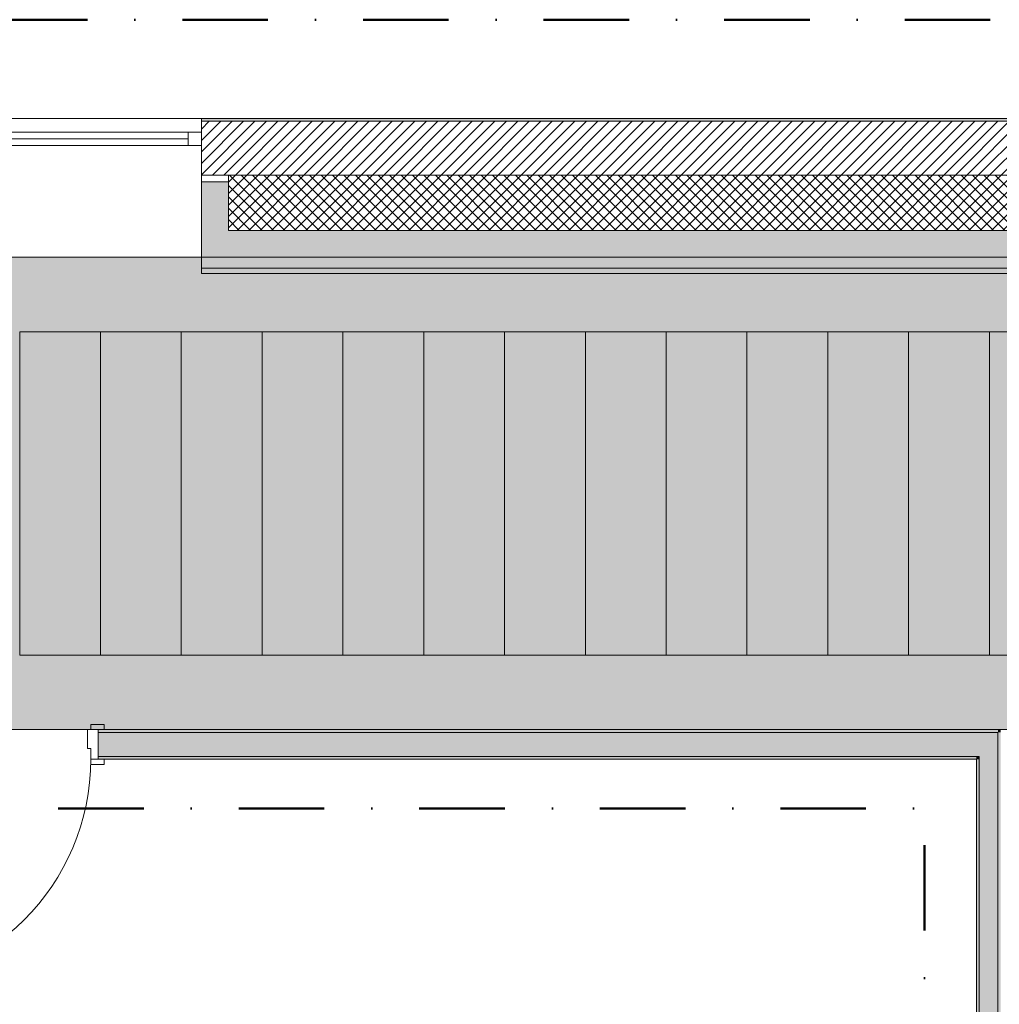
# Model space of a CAD drawing. Header units: millimetres. Extents: x -40968 to 13979, y -19284 to 4746.
# Tile 29 of 29: x -26670 to -23033, y 1090 to 4746. Entities that reach past the tile are written whole.
import ezdxf

# ---------------------------------------------------------------- set-up
doc = ezdxf.new("R2010")
doc.units = ezdxf.units.MM
doc.header["$MEASUREMENT"] = 0
doc.linetypes.add('Punto & Rayas', pattern=[670.277762, 317.5, -176.388889, 0, -176.388874])
for name, color, linetype, lineweight, true_color in [('01_2D_Ambit_Pluma_Nº__242', 7, 'Continuous', 50, 0xfb0013), ('07_CR_Cel Ras pladur_Pluma_Nº__102', 7, 'Continuous', 5, 0xcccccc), ('12_FAÇ_Façana_Pluma_Nº__102', 7, 'Continuous', 5, 0xcccccc), ('12_FAÇ_Façana_Pluma_Nº__174', 7, 'Continuous', 13, 0xe4ad2c), ('12_FAÇ_Façana_Pluma_Nº__176', 7, 'Continuous', 15, 0x93a0c6), ('12_FAÇ_Façana_Pluma_Nº__43', 7, 'Continuous', 5, 0xa4a4a6), ('Nuevo_07_CR_Cel Ras_lames_Pluma_Nº__177', 7, 'Continuous', 15, 0xf7e046), ('Nuevo_08_E_Envans secs_Pluma_Nº__176', 7, 'Continuous', 15, 0x93a0c6), ('Puertas Archicad_Pluma_Nº__3', 7, 'Continuous', 5, 0xa4a4a4), ('Ventanas Archicad_Pluma_Nº__23', 7, 'Continuous', 5, 0xa4a4a6), ('Ventanas Archicad_Pluma_Nº__3', 7, 'Continuous', 5, 0xa4a4a4), ('Ventanas Archicad_Pluma_Nº__43', 7, 'Continuous', 5, 0xa4a4a6)]:
    doc.layers.add(name, color=color, linetype=linetype, lineweight=lineweight, true_color=true_color)
for name, color, linetype in [('07_CR_Cel Ras pladur', 7, 'Continuous'), ('12_FAÇ_Façana', 7, 'Continuous'), ('Nuevo_07_CR_Cel Ras_lames', 7, 'Continuous'), ('Nuevo_08_E_Envans secs', 7, 'Continuous'), ('Puertas Archicad', 7, 'Continuous'), ('Ventanas Archicad', 7, 'Continuous')]:
    doc.layers.add(name, color=color, linetype=linetype)
for name, color, linetype, lineweight in [('12_FAÇ_Façana_Pluma_Nº__2', 8, 'Continuous', 5), ('12_FAÇ_Façana_Pluma_Nº__7', 7, 'Continuous', 5), ('Nuevo_07_CR_Cel Ras_lames_Pluma_Nº__20', 1, 'Continuous', 5), ('Nuevo_08_E_Envans secs_Pluma_Nº__7', 7, 'Continuous', 5), ('Puertas Archicad_Pluma_Nº__1', 7, 'Continuous', 5), ('Puertas Archicad_Pluma_Nº__7', 7, 'Continuous', 5), ('Ventanas Archicad_Pluma_Nº__7', 7, 'Continuous', 5)]:
    doc.layers.add(name, color=color, linetype=linetype, lineweight=lineweight)

# ---------------------------------------------------------------- blocks, each defined once
blk = doc.blocks.new('Forjado_1_2', base_point=(-28277.4, 2109.6))
at = {"layer": '07_CR_Cel Ras pladur_Pluma_Nº__102', "linetype": 'Continuous', "lineweight": 0, "true_color": 0x333333}
blk.add_hatch(color=250, dxfattribs=at).paths.add_polyline_path([(-28277.4, 2109.6), (7879.6, 2109.6), (7879.6, 3863.5), (-28277.4, 3863.5)])
at = {"layer": '07_CR_Cel Ras pladur_Pluma_Nº__102', "color": 254, "linetype": 'Continuous', "lineweight": 5, "true_color": 0xcccccc, "flags": 128}
blk.add_lwpolyline([(-28277.4, 2109.6), (7879.6, 2109.6), (7879.6, 3863.5), (-28277.4, 3863.5)], close=True, dxfattribs=at)
blk = doc.blocks.new('Forjado_144_2', base_point=(-26670.2, 3586.5))
at = {"layer": 'Nuevo_07_CR_Cel Ras_lames_Pluma_Nº__177', "linetype": 'Continuous', "lineweight": 0, "true_color": 0x3d3811}
blk.add_hatch(color=48, dxfattribs=at).paths.add_polyline_path([(-26670.2, 3586.5), (-26670.2, 2386.5), (-26370.2, 2386.5), (-26370.2, 3586.5)])
at = {"layer": 'Nuevo_07_CR_Cel Ras_lames_Pluma_Nº__20', "color": 1, "linetype": 'Continuous', "lineweight": 5, "flags": 128}
blk.add_lwpolyline([(-26670.2, 3586.5), (-26670.2, 2386.5), (-26370.2, 2386.5), (-26370.2, 3586.5)], close=True, dxfattribs=at)
blk = doc.blocks.new('Forjado_145_2', base_point=(-26370.2, 3586.5))
at = {"layer": 'Nuevo_07_CR_Cel Ras_lames_Pluma_Nº__177', "linetype": 'Continuous', "lineweight": 0, "true_color": 0x3d3811}
blk.add_hatch(color=48, dxfattribs=at).paths.add_polyline_path([(-26370.2, 3586.5), (-26370.2, 2386.5), (-26070.2, 2386.5), (-26070.2, 3586.5)])
at = {"layer": 'Nuevo_07_CR_Cel Ras_lames_Pluma_Nº__20', "color": 1, "linetype": 'Continuous', "lineweight": 5, "flags": 128}
blk.add_lwpolyline([(-26370.2, 3586.5), (-26370.2, 2386.5), (-26070.2, 2386.5), (-26070.2, 3586.5)], close=True, dxfattribs=at)
blk = doc.blocks.new('Forjado_146_2', base_point=(-26070.2, 3586.5))
at = {"layer": 'Nuevo_07_CR_Cel Ras_lames_Pluma_Nº__177', "linetype": 'Continuous', "lineweight": 0, "true_color": 0x3d3811}
blk.add_hatch(color=48, dxfattribs=at).paths.add_polyline_path([(-26070.2, 3586.5), (-26070.2, 2386.5), (-25770.2, 2386.5), (-25770.2, 3586.5)])
at = {"layer": 'Nuevo_07_CR_Cel Ras_lames_Pluma_Nº__20', "color": 1, "linetype": 'Continuous', "lineweight": 5, "flags": 128}
blk.add_lwpolyline([(-26070.2, 3586.5), (-26070.2, 2386.5), (-25770.2, 2386.5), (-25770.2, 3586.5)], close=True, dxfattribs=at)
blk = doc.blocks.new('Forjado_147_2', base_point=(-25770.2, 3586.5))
at = {"layer": 'Nuevo_07_CR_Cel Ras_lames_Pluma_Nº__177', "linetype": 'Continuous', "lineweight": 0, "true_color": 0x3d3811}
blk.add_hatch(color=48, dxfattribs=at).paths.add_polyline_path([(-25770.2, 3586.5), (-25770.2, 2386.5), (-25470.2, 2386.5), (-25470.2, 3586.5)])
at = {"layer": 'Nuevo_07_CR_Cel Ras_lames_Pluma_Nº__20', "color": 1, "linetype": 'Continuous', "lineweight": 5, "flags": 128}
blk.add_lwpolyline([(-25770.2, 3586.5), (-25770.2, 2386.5), (-25470.2, 2386.5), (-25470.2, 3586.5)], close=True, dxfattribs=at)
blk = doc.blocks.new('Forjado_149_2', base_point=(-25470.2, 3586.5))
at = {"layer": 'Nuevo_07_CR_Cel Ras_lames_Pluma_Nº__177', "linetype": 'Continuous', "lineweight": 0, "true_color": 0x3d3811}
blk.add_hatch(color=48, dxfattribs=at).paths.add_polyline_path([(-25470.2, 3586.5), (-25470.2, 2386.5), (-25170.2, 2386.5), (-25170.2, 3586.5)])
at = {"layer": 'Nuevo_07_CR_Cel Ras_lames_Pluma_Nº__20', "color": 1, "linetype": 'Continuous', "lineweight": 5, "flags": 128}
blk.add_lwpolyline([(-25470.2, 3586.5), (-25470.2, 2386.5), (-25170.2, 2386.5), (-25170.2, 3586.5)], close=True, dxfattribs=at)
blk = doc.blocks.new('Forjado_150_2', base_point=(-25170.2, 3586.5))
at = {"layer": 'Nuevo_07_CR_Cel Ras_lames_Pluma_Nº__177', "linetype": 'Continuous', "lineweight": 0, "true_color": 0x3d3811}
blk.add_hatch(color=48, dxfattribs=at).paths.add_polyline_path([(-25170.2, 3586.5), (-25170.2, 2386.5), (-24870.2, 2386.5), (-24870.2, 3586.5)])
at = {"layer": 'Nuevo_07_CR_Cel Ras_lames_Pluma_Nº__20', "color": 1, "linetype": 'Continuous', "lineweight": 5, "flags": 128}
blk.add_lwpolyline([(-25170.2, 3586.5), (-25170.2, 2386.5), (-24870.2, 2386.5), (-24870.2, 3586.5)], close=True, dxfattribs=at)
blk = doc.blocks.new('Forjado_151_2', base_point=(-24870.2, 3586.5))
at = {"layer": 'Nuevo_07_CR_Cel Ras_lames_Pluma_Nº__177', "linetype": 'Continuous', "lineweight": 0, "true_color": 0x3d3811}
blk.add_hatch(color=48, dxfattribs=at).paths.add_polyline_path([(-24870.2, 3586.5), (-24870.2, 2386.5), (-24570.2, 2386.5), (-24570.2, 3586.5)])
at = {"layer": 'Nuevo_07_CR_Cel Ras_lames_Pluma_Nº__20', "color": 1, "linetype": 'Continuous', "lineweight": 5, "flags": 128}
blk.add_lwpolyline([(-24870.2, 3586.5), (-24870.2, 2386.5), (-24570.2, 2386.5), (-24570.2, 3586.5)], close=True, dxfattribs=at)
blk = doc.blocks.new('Forjado_152_2', base_point=(-24570.2, 3586.5))
at = {"layer": 'Nuevo_07_CR_Cel Ras_lames_Pluma_Nº__177', "linetype": 'Continuous', "lineweight": 0, "true_color": 0x3d3811}
blk.add_hatch(color=48, dxfattribs=at).paths.add_polyline_path([(-24570.2, 3586.5), (-24570.2, 2386.5), (-24270.2, 2386.5), (-24270.2, 3586.5)])
at = {"layer": 'Nuevo_07_CR_Cel Ras_lames_Pluma_Nº__20', "color": 1, "linetype": 'Continuous', "lineweight": 5, "flags": 128}
blk.add_lwpolyline([(-24570.2, 3586.5), (-24570.2, 2386.5), (-24270.2, 2386.5), (-24270.2, 3586.5)], close=True, dxfattribs=at)
blk = doc.blocks.new('Forjado_153_2', base_point=(-24270.2, 3586.5))
at = {"layer": 'Nuevo_07_CR_Cel Ras_lames_Pluma_Nº__177', "linetype": 'Continuous', "lineweight": 0, "true_color": 0x3d3811}
blk.add_hatch(color=48, dxfattribs=at).paths.add_polyline_path([(-24270.2, 3586.5), (-24270.2, 2386.5), (-23970.2, 2386.5), (-23970.2, 3586.5)])
at = {"layer": 'Nuevo_07_CR_Cel Ras_lames_Pluma_Nº__20', "color": 1, "linetype": 'Continuous', "lineweight": 5, "flags": 128}
blk.add_lwpolyline([(-24270.2, 3586.5), (-24270.2, 2386.5), (-23970.2, 2386.5), (-23970.2, 3586.5)], close=True, dxfattribs=at)
blk = doc.blocks.new('Forjado_154_2', base_point=(-23970.2, 3586.5))
at = {"layer": 'Nuevo_07_CR_Cel Ras_lames_Pluma_Nº__177', "linetype": 'Continuous', "lineweight": 0, "true_color": 0x3d3811}
blk.add_hatch(color=48, dxfattribs=at).paths.add_polyline_path([(-23970.2, 3586.5), (-23970.2, 2386.5), (-23670.2, 2386.5), (-23670.2, 3586.5)])
at = {"layer": 'Nuevo_07_CR_Cel Ras_lames_Pluma_Nº__20', "color": 1, "linetype": 'Continuous', "lineweight": 5, "flags": 128}
blk.add_lwpolyline([(-23970.2, 3586.5), (-23970.2, 2386.5), (-23670.2, 2386.5), (-23670.2, 3586.5)], close=True, dxfattribs=at)
blk = doc.blocks.new('Forjado_155_2', base_point=(-23670.2, 3586.5))
at = {"layer": 'Nuevo_07_CR_Cel Ras_lames_Pluma_Nº__177', "linetype": 'Continuous', "lineweight": 0, "true_color": 0x3d3811}
blk.add_hatch(color=48, dxfattribs=at).paths.add_polyline_path([(-23670.2, 3586.5), (-23670.2, 2386.5), (-23370.2, 2386.5), (-23370.2, 3586.5)])
at = {"layer": 'Nuevo_07_CR_Cel Ras_lames_Pluma_Nº__20', "color": 1, "linetype": 'Continuous', "lineweight": 5, "flags": 128}
blk.add_lwpolyline([(-23670.2, 3586.5), (-23670.2, 2386.5), (-23370.2, 2386.5), (-23370.2, 3586.5)], close=True, dxfattribs=at)
blk = doc.blocks.new('Forjado_156_2', base_point=(-23370.2, 3586.5))
at = {"layer": 'Nuevo_07_CR_Cel Ras_lames_Pluma_Nº__177', "linetype": 'Continuous', "lineweight": 0, "true_color": 0x3d3811}
blk.add_hatch(color=48, dxfattribs=at).paths.add_polyline_path([(-23370.2, 3586.5), (-23370.2, 2386.5), (-23070.2, 2386.5), (-23070.2, 3586.5)])
at = {"layer": 'Nuevo_07_CR_Cel Ras_lames_Pluma_Nº__20', "color": 1, "linetype": 'Continuous', "lineweight": 5, "flags": 128}
blk.add_lwpolyline([(-23370.2, 3586.5), (-23370.2, 2386.5), (-23070.2, 2386.5), (-23070.2, 3586.5)], close=True, dxfattribs=at)
blk = doc.blocks.new('Forjado_157_2', base_point=(-23070.2, 3586.5))
at = {"layer": 'Nuevo_07_CR_Cel Ras_lames_Pluma_Nº__177', "linetype": 'Continuous', "lineweight": 0, "true_color": 0x3d3811}
blk.add_hatch(color=48, dxfattribs=at).paths.add_polyline_path([(-23070.2, 3586.5), (-23070.2, 2386.5), (-22770.2, 2386.5), (-22770.2, 3586.5)])
at = {"layer": 'Nuevo_07_CR_Cel Ras_lames_Pluma_Nº__20', "color": 1, "linetype": 'Continuous', "lineweight": 5, "flags": 128}
blk.add_lwpolyline([(-23070.2, 3586.5), (-23070.2, 2386.5), (-22770.2, 2386.5), (-22770.2, 3586.5)], close=True, dxfattribs=at)
blk = doc.blocks.new('Ventana Vertical Multi-Faja 27_2')
at = {"layer": 'Ventanas Archicad_Pluma_Nº__23', "color": 253, "linetype": 'Continuous', "lineweight": 5, "true_color": 0xa4a4a6}
for p, q in [((-600, 0), (-550, 0)), ((-550, 0), (-550, -50)), ((550, -50), (550, 0)), ((550, 0), (600, 0)), ((-550, -50), (-600, -50)), ((600, -50), (550, -50))]:
    blk.add_line(p, q, dxfattribs=at)
at = {"layer": 'Ventanas Archicad_Pluma_Nº__3', "color": 253, "linetype": 'Continuous', "lineweight": 5, "true_color": 0xa4a4a4}
for p, q in [((-600, 50), (600, 50)), ((-550, 0), (550, 0)), ((-550, -25), (550, -25)), ((550, -50), (-550, -50)), ((-600, -465), (600, -465))]:
    blk.add_line(p, q, dxfattribs=at)
at = {"layer": 'Ventanas Archicad_Pluma_Nº__43', "color": 253, "linetype": 'Continuous', "lineweight": 5, "true_color": 0xa4a4a6}
for p, q in [((-600, -160), (-600, -185)), ((600, -160), (600, -185))]:
    blk.add_line(p, q, dxfattribs=at)
at = {"layer": 'Ventanas Archicad_Pluma_Nº__7', "color": 7, "linetype": 'Continuous', "lineweight": 5}
for p, q in [((-600, 50), (-600, 40)), ((-600, 40), (-600, 0)), ((600, 50), (600, 40)), ((600, 40), (600, 0)), ((-600, 0), (-600, -50)), ((-600, 0), (-600, -50)), ((600, 0), (600, -50)), ((600, 0), (600, -50)), ((-600, -50), (-600, -160)), ((600, -50), (600, -160)), ((-600, -185), (-600, -365)), ((-600, -185), (-600, -365)), ((600, -185), (600, -365)), ((600, -185), (600, -365)), ((-600, -365), (-600, -465)), ((-600, -365), (-600, -465)), ((600, -365), (600, -465)), ((600, -365), (600, -465))]:
    blk.add_line(p, q, dxfattribs=at)
blk = doc.blocks.new('Muro_3_2', base_point=(11882.6, 4378.5))
at = {"layer": '12_FAÇ_Façana', "linetype": 'Continuous', "lineweight": 0, "true_color": 0x000000}
h = blk.add_hatch(dxfattribs=at)
h.set_pattern_fill('Yeso_0002', color=18, style=0, pattern_type=2)
h.set_pattern_definition([(0, (0, 0), (0, 75), [0, -75])])
h.paths.add_polyline_path([(-25995.4, 4168.5), (-25995.4, 4143.5), (-25895.4, 4143.5), (-25895.4, 4168.5)])
at = {"layer": '12_FAÇ_Façana_Pluma_Nº__102', "linetype": 'Continuous', "lineweight": 0, "true_color": 0xe5e5e5}
for points in [[(-25895.4, 3963.5), (-25895.4, 4143.5), (-25995.4, 4143.5), (-25995.4, 3863.5)], [(-25895.4, 3963.5), (-25995.4, 3863.5), (-21909.8, 3863.5), (-21909.8, 3963.5)]]:
    blk.add_hatch(color=254, dxfattribs=at).paths.add_polyline_path(points)
at = {"layer": '12_FAÇ_Façana_Pluma_Nº__174', "linetype": 'Continuous', "lineweight": 13, "true_color": 0xe4ad2c}
h = blk.add_hatch(dxfattribs=at)
h.set_pattern_fill('SATE_Aislamiento_0002', color=42, style=0, pattern_type=2)
h.set_pattern_definition([(45, (0, 0), (-21.213203, 21.213203), []), (135, (0, 0), (21.213203, 21.213203), [])])
h.paths.add_polyline_path([(-21909.8, 4168.5), (-25895.4, 4168.5), (-25895.4, 4143.5), (-25895.4, 3963.5), (-21909.8, 3963.5)])
at = {"layer": '12_FAÇ_Façana_Pluma_Nº__176', "linetype": 'Continuous', "lineweight": 0, "true_color": 0x495063}
blk.add_hatch(color=251, dxfattribs=at).paths.add_polyline_path([(-25995.4, 4378.5), (-25995.4, 4368.5), (-1257.3, 4368.5), (-1257.3, 4378.5)])
at = {"layer": '12_FAÇ_Façana_Pluma_Nº__2', "linetype": 'Continuous', "lineweight": 5}
h = blk.add_hatch(dxfattribs=at)
h.set_pattern_fill('Ceramic_0002', color=8, style=0, pattern_type=2)
h.set_pattern_definition([(45, (0, 0), (-21.213203, 21.213203), [])])
h.paths.add_polyline_path([(-25995.4, 4168.5), (-21909.8, 4168.5), (-21909.8, 4268), (-21509.8, 4268), (-21509.8, 4168.5), (-18909.8, 4168.5), (-18909.8, 4268), (-18509.8, 4268), (-18509.8, 4168.5), (-7400.5, 4168.5), (-7400.5, 4268), (-7000.5, 4268), (-7000.5, 4168.5), (-2000.5, 4168.5), (-2000.5, 4268), (-1600.5, 4268), (-1600.5, 4168.5), (-1257.3, 4168.5), (-1257.3, 4368.5), (-25995.4, 4368.5)])
at = {"layer": '12_FAÇ_Façana_Pluma_Nº__43', "color": 253, "linetype": 'Continuous', "lineweight": 5, "true_color": 0xa4a4a6}
for p, q in [((-25995.4, 4168.5), (-25995.4, 4143.5)), ((-25895.4, 4168.5), (-25995.4, 4168.5)), ((-25895.4, 4143.5), (-25895.4, 4168.5)), ((-25995.4, 4143.5), (-25895.4, 4143.5))]:
    blk.add_line(p, q, dxfattribs=at)
at = {"layer": '12_FAÇ_Façana_Pluma_Nº__7', "color": 7, "linetype": 'Continuous', "lineweight": 5}
for p, q in [((-25995.4, 4378.5), (-25995.4, 4368.5)), ((-1257.3, 4368.5), (-25995.4, 4368.5)), ((-25995.4, 4368.5), (-25995.4, 4328.5)), ((-25995.4, 4328.5), (-25995.4, 4278.5)), ((-25995.4, 4278.5), (-25995.4, 4168.5)), ((-21909.8, 4168.5), (-25895.4, 4168.5)), ((-25995.4, 4143.5), (-25995.4, 3963.5)), ((-25995.4, 4143.5), (-25995.4, 3963.5)), ((-25895.4, 3963.5), (-25895.4, 4143.5)), ((-25995.4, 3963.5), (-25995.4, 3863.5)), ((-25995.4, 3963.5), (-25995.4, 3863.5)), ((-25895.4, 3963.5), (-21909.8, 3963.5))]:
    blk.add_line(p, q, dxfattribs=at)
at = {"layer": '12_FAÇ_Façana_Pluma_Nº__7', "color": 7, "linetype": 'Continuous', "lineweight": 5, "flags": 128}
for points in [[(-1257.3, 4378.5), (-25995.4, 4378.5)], [(-25995.4, 3863.5), (-21909.8, 3863.5)]]:
    blk.add_lwpolyline(points, dxfattribs=at)
at = {"layer": 'Ventanas Archicad', "color": 253, "linetype": 'Continuous', "lineweight": 5, "true_color": 0xa4a4a6, "zscale": 1000}
blk.add_blockref('Ventana Vertical Multi-Faja 27_2', (-26595.4, 4328.5), dxfattribs=at)
blk = doc.blocks.new('Muro_60_2', base_point=(-23028.4, -1194))
at = {"layer": '12_FAÇ_Façana_Pluma_Nº__102', "linetype": 'Continuous', "lineweight": 0, "true_color": 0xe5e5e5}
blk.add_hatch(color=254, dxfattribs=at).paths.add_polyline_path([(-23108.4, 2009.6), (-23108.4, -1194), (-23038.4, -1194), (-23038.4, 2009.6)])
at = {"layer": '12_FAÇ_Façana_Pluma_Nº__176', "linetype": 'Continuous', "lineweight": 0, "true_color": 0x495063}
for points in [[(-23028.4, 2109.6), (-23038.4, 2109.6), (-23038.4, 2099.6), (-23036.6, 2099.6)], [(-23038.4, 2097.3), (-23036.6, 2099.6), (-23038.4, 2099.6)], [(-23036.6, 2099.6), (-23038.4, 2097.3), (-23038.4, -1154), (-23028.4, -1154), (-23028.4, 2099.6)], [(-23036.6, 2099.6), (-23028.4, 2099.6), (-23028.4, 2109.6)], [(-23118.4, 1999.6), (-23110.2, 2009.6), (-23118.4, 2009.6)], [(-23118.4, 1999.6), (-23108.4, 1999.6), (-23108.4, 2009.6), (-23110.2, 2009.6)], [(-23118.4, 1999.6), (-23118.4, -1154), (-23108.4, -1154), (-23108.4, 1999.6)]]:
    blk.add_hatch(color=251, dxfattribs=at).paths.add_polyline_path(points)
at = {"layer": '12_FAÇ_Façana_Pluma_Nº__7', "color": 7, "linetype": 'Continuous', "lineweight": 5}
for p, q in [((-23038.4, 2099.6), (-23038.4, 2097.3)), ((-23038.4, 2009.6), (-23038.4, 2097.3)), ((-23110.2, 2009.6), (-23118.4, 2009.6)), ((-23108.4, 2009.6), (-23110.2, 2009.6)), ((-23108.4, 2009.6), (-23108.4, -1154)), ((-23038.4, -1154), (-23038.4, 2009.6))]:
    blk.add_line(p, q, dxfattribs=at)
at = {"layer": '12_FAÇ_Façana_Pluma_Nº__7', "color": 7, "linetype": 'Continuous', "lineweight": 5, "flags": 128}
for points in [[(-23028.4, 2109.6), (-23038.4, 2109.6)], [(-23118.4, 1999.6), (-23118.4, -1154)]]:
    blk.add_lwpolyline(points, dxfattribs=at)
blk = doc.blocks.new('Puerta 27_5')
at = {"layer": 'Puertas Archicad_Pluma_Nº__1', "color": 7, "linetype": 'Continuous', "lineweight": 5}
for p, q in [((382, 0), (382, 844)), ((382, 844), (422, 844)), ((422, 844), (422, 0)), ((-472, 0), (-472, 19)), ((-472, 19), (-422, 19)), ((-422, 0), (-472, 0)), ((-422, 0), (-450, 0)), ((-450, 0), (-450, -110)), ((-422, 19), (-422, 0)), ((-422, -40), (-422, 0)), ((422, 0), (382, 0)), ((422, 19), (472, 19)), ((422, 0), (422, 19)), ((472, 0), (422, 0)), ((450, 0), (422, 0)), ((422, 0), (422, -40)), ((450, -110), (450, 0)), ((472, 19), (472, 0)), ((-410, -40), (-422, -40)), ((-410, -110), (-410, -40)), ((422, -40), (410, -40)), ((410, -40), (410, -110)), ((-472, -129), (-472, -110)), ((-472, -110), (-422, -110)), ((-422, -129), (-472, -129)), ((-450, -110), (-410, -110)), ((-422, -110), (-422, -129)), ((410, -110), (450, -110)), ((422, -110), (472, -110)), ((422, -129), (422, -110)), ((472, -129), (422, -129)), ((472, -110), (472, -129))]:
    blk.add_line(p, q, dxfattribs=at)
at = {"layer": 'Puertas Archicad_Pluma_Nº__3', "color": 253, "linetype": 'Continuous', "lineweight": 5, "true_color": 0xa4a4a4}
blk.add_arc((422, 0), 844, 90, 180, dxfattribs=at)
at = {"layer": 'Puertas Archicad_Pluma_Nº__7', "color": 7, "linetype": 'Continuous', "lineweight": 5}
for p, q in [((-450, 0), (-472, 0)), ((-450, 0), (-472, 0)), ((-450, 0), (-450, -10)), ((-450, 0), (-450, -10)), ((450, 0), (450, -10)), ((450, 0), (450, -10)), ((450, 0), (472, 0)), ((450, 0), (472, 0)), ((-450, -10), (-450, -100)), ((-450, -10), (-450, -100)), ((450, -10), (450, -100)), ((450, -10), (450, -100)), ((-450, -100), (-450, -110)), ((-450, -100), (-450, -110)), ((450, -100), (450, -110)), ((450, -100), (450, -110)), ((-450, -110), (-472, -110)), ((-450, -110), (-472, -110)), ((450, -110), (472, -110)), ((450, -110), (472, -110))]:
    blk.add_line(p, q, dxfattribs=at)
blk = doc.blocks.new('Muro_72_2', base_point=(-23028.4, 1999.6))
at = {"layer": '12_FAÇ_Façana_Pluma_Nº__102', "linetype": 'Continuous', "lineweight": 0, "true_color": 0xe5e5e5}
for points in [[(-26378.7, 2009.6), (-23110.2, 2009.6), (-23108.4, 2011.8), (-23108.4, 2099.6), (-26378.7, 2099.6)], [(-23108.4, 2011.8), (-23038.4, 2097.3), (-23038.4, 2099.6), (-23108.4, 2099.6)], [(-23038.4, 2009.6), (-23038.4, 2097.3), (-23108.4, 2011.8), (-23108.4, 2009.6)], [(-23108.4, 2009.6), (-23108.4, 2011.8), (-23110.2, 2009.6)]]:
    blk.add_hatch(color=254, dxfattribs=at).paths.add_polyline_path(points)
at = {"layer": '12_FAÇ_Façana_Pluma_Nº__176', "linetype": 'Continuous', "lineweight": 0, "true_color": 0x495063}
for points in [[(-26378.7, 2109.6), (-26378.7, 2099.6), (-23038.4, 2099.6), (-23038.4, 2109.6)], [(-23118.4, 2009.6), (-26378.7, 2009.6), (-26378.7, 1999.6), (-23118.4, 1999.6)]]:
    blk.add_hatch(color=251, dxfattribs=at).paths.add_polyline_path(points)
at = {"layer": '12_FAÇ_Façana_Pluma_Nº__7', "color": 7, "linetype": 'Continuous', "lineweight": 5}
for p, q in [((-26378.7, 2109.6), (-26356.7, 2109.6)), ((-26378.7, 2099.6), (-26378.7, 2109.6)), ((-23108.4, 2099.6), (-26378.7, 2099.6)), ((-26378.7, 2009.6), (-26378.7, 2099.6)), ((-23038.4, 2099.6), (-23108.4, 2099.6)), ((-23038.4, 2099.6), (-23038.4, 2097.3)), ((-23038.4, 2009.6), (-23038.4, 2097.3)), ((-26378.7, 2009.6), (-23118.4, 2009.6)), ((-26378.7, 1999.6), (-26378.7, 2009.6)), ((-26378.7, 1999.6), (-26356.7, 1999.6)), ((-23110.2, 2009.6), (-23118.4, 2009.6)), ((-23108.4, 2009.6), (-23110.2, 2009.6))]:
    blk.add_line(p, q, dxfattribs=at)
at = {"layer": '12_FAÇ_Façana_Pluma_Nº__7', "color": 7, "linetype": 'Continuous', "lineweight": 5, "flags": 128}
for points in [[(-23038.4, 2109.6), (-26378.7, 2109.6)], [(-26378.7, 1999.6), (-23118.4, 1999.6)]]:
    blk.add_lwpolyline(points, dxfattribs=at)
at = {"layer": 'Puertas Archicad', "color": 253, "linetype": 'Continuous', "lineweight": 5, "true_color": 0xa4a4a6, "zscale": 1000, "rotation": 180}
blk.add_blockref('Puerta 27_5', (-26828.7, 1999.6), dxfattribs=at)
blk = doc.blocks.new('Muro_159_2', base_point=(-25995.4, 3863.5))
at = {"layer": 'Nuevo_08_E_Envans secs_Pluma_Nº__176', "linetype": 'Continuous', "lineweight": 0, "true_color": 0x495063}
blk.add_hatch(color=251, dxfattribs=at).paths.add_polyline_path([(-25995.4, 3803.5), (-18880.3, 3803.5), (-18880.3, 3823.5), (-25995.4, 3823.5)])
at = {"layer": 'Nuevo_08_E_Envans secs_Pluma_Nº__7', "color": 7, "linetype": 'Continuous', "lineweight": 5}
blk.add_line((-25995.4, 3823.5), (-18880.3, 3823.5), dxfattribs=at)
at = {"layer": 'Nuevo_08_E_Envans secs_Pluma_Nº__7', "color": 7, "linetype": 'Continuous', "lineweight": 5, "flags": 128}
for points in [[(-21909.8, 3863.5), (-25995.4, 3863.5)], [(-25995.4, 3863.5), (-25995.4, 3803.5)], [(-25995.4, 3803.5), (-18880.3, 3803.5)]]:
    blk.add_lwpolyline(points, dxfattribs=at)

msp = doc.modelspace()

# ---------------------------------------------------------------- linework, layer by layer
at = {"layer": '01_2D_Ambit_Pluma_Nº__242', "color": 1, "linetype": 'Punto & Rayas', "lineweight": 50, "true_color": 0xfb0013, "flags": 128}
msp.add_lwpolyline([(-28500, 1816.8), (-28500, 4745.9), (7879.6, 4745.9), (7879.6, -1396.9), (6474.1, -1396.9), (6474.1, -11392.7), (6916.3, -11392.7), (6916.3, -17756.6), (-3932.3, -17756.6), (-3932.3, -11834.9), (-2447.9, -11834.9), (-2447.9, -2249.6), (-23311.2, -2249.6), (-23311.2, 1816.8)], close=True, dxfattribs=at)

# ---------------------------------------------------------------- block references
at = {"layer": '07_CR_Cel Ras pladur', "color": 254, "linetype": 'Continuous', "lineweight": 5, "true_color": 0xcccccc}
msp.add_blockref('Forjado_1_2', (-28277.4, 2109.6), dxfattribs=at)
at = {"layer": '12_FAÇ_Façana', "color": 7, "lineweight": 20}
for name, p in [('Muro_3_2', (11882.6, 4378.5)), ('Muro_72_2', (-23028.4, 1999.6)), ('Muro_60_2', (-23028.4, -1194))]:
    msp.add_blockref(name, p, dxfattribs=at)
at = {"layer": 'Nuevo_07_CR_Cel Ras_lames', "color": 1, "linetype": 'Continuous', "lineweight": 5}
for name, p in [('Forjado_144_2', (-26670.2, 3586.5)), ('Forjado_145_2', (-26370.2, 3586.5)), ('Forjado_146_2', (-26070.2, 3586.5)), ('Forjado_147_2', (-25770.2, 3586.5)), ('Forjado_149_2', (-25470.2, 3586.5)), ('Forjado_150_2', (-25170.2, 3586.5)), ('Forjado_151_2', (-24870.2, 3586.5)), ('Forjado_152_2', (-24570.2, 3586.5)), ('Forjado_153_2', (-24270.2, 3586.5)), ('Forjado_154_2', (-23970.2, 3586.5)), ('Forjado_155_2', (-23670.2, 3586.5)), ('Forjado_156_2', (-23370.2, 3586.5)), ('Forjado_157_2', (-23070.2, 3586.5))]:
    msp.add_blockref(name, p, dxfattribs=at)
at = {"layer": 'Nuevo_08_E_Envans secs', "color": 7, "lineweight": 20}
msp.add_blockref('Muro_159_2', (-25995.4, 3863.5), dxfattribs=at)

doc.saveas('drawing.dxf')
